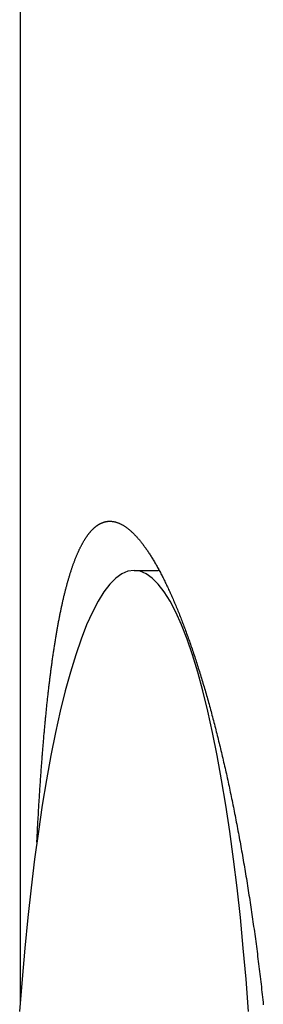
# Model space of a CAD drawing. Extents: x 637 to 3230, y 885 to 2745.
# Tile 41 of 151: x 2025 to 2030, y 1664 to 1684. Entities that reach past the tile are written whole.
import ezdxf

# ---------------------------------------------------------------- set-up
doc = ezdxf.new("R2010")
doc.units = 0
doc.layers.add('KF_GRAVIS_15_LEFT', color=7, linetype='CONTINUOUS')

# ---------------------------------------------------------------- blocks, each defined once
blk = doc.blocks.new('*U13')
at = {"layer": 'KF_GRAVIS_15_LEFT'}
for p, q in [((-191.5946, -563.3511), (-191.5946, -574.6769)), ((-191.5946, -574.6769), (-191.5946, -589.3038)), ((-189.2791, -580.5), (-188.7867, -580.5))]:
    blk.add_line(p, q, dxfattribs=at)
for points in [[(-191.255, -586.015, 0), (-191.253, -585.984, 0), (-191.252, -585.954, 0), (-191.25, -585.923, 0), (-191.248, -585.893, 0), (-191.247, -585.862, 0), (-191.245, -585.832, 0), (-191.244, -585.801, 0), (-191.242, -585.771, 0), (-191.24, -585.741, 0), (-191.239, -585.711, 0), (-191.237, -585.68, 0), (-191.236, -585.65, 0), (-191.234, -585.62, 0), (-191.232, -585.591, 0), (-191.231, -585.561, 0), (-191.229, -585.531, 0), (-191.227, -585.501, 0), (-191.225, -585.472, 0), (-191.224, -585.442, 0), (-191.222, -585.413, 0), (-191.22, -585.383, 0), (-191.219, -585.354, 0), (-191.217, -585.325, 0), (-191.215, -585.295, 0), (-191.213, -585.266, 0), (-191.212, -585.237, 0), (-191.21, -585.208, 0), (-191.208, -585.179, 0), (-191.206, -585.15, 0), (-191.204, -585.122, 0), (-191.203, -585.093, 0), (-191.201, -585.064, 0), (-191.199, -585.036, 0), (-191.197, -585.007, 0), (-191.195, -584.979, 0), (-191.193, -584.95, 0), (-191.192, -584.922, 0), (-191.19, -584.894, 0), (-191.188, -584.866, 0), (-191.186, -584.838, 0), (-191.184, -584.81, 0), (-191.182, -584.782, 0), (-191.18, -584.754, 0), (-191.178, -584.726, 0), (-191.176, -584.699, 0), (-191.174, -584.671, 0), (-191.172, -584.643, 0), (-191.17, -584.616, 0), (-191.168, -584.589, 0), (-191.167, -584.561, 0), (-191.165, -584.534, 0), (-191.163, -584.507, 0), (-191.161, -584.48, 0), (-191.159, -584.453, 0), (-191.157, -584.426, 0), (-191.155, -584.399, 0), (-191.152, -584.373, 0), (-191.15, -584.346, 0), (-191.148, -584.319, 0), (-191.146, -584.293, 0), (-191.144, -584.266, 0), (-191.142, -584.24, 0), (-191.14, -584.214, 0), (-191.138, -584.188, 0), (-191.136, -584.161, 0), (-191.134, -584.135, 0), (-191.132, -584.109, 0), (-191.129, -584.083, 0), (-191.127, -584.057, 0), (-191.125, -584.031, 0), (-191.123, -584.005, 0), (-191.121, -583.979, 0), (-191.119, -583.953, 0), (-191.116, -583.927, 0), (-191.114, -583.901, 0), (-191.112, -583.876, 0), (-191.11, -583.85, 0), (-191.107, -583.824, 0), (-191.105, -583.798, 0), (-191.103, -583.773, 0), (-191.1, -583.747, 0), (-191.098, -583.722, 0), (-191.096, -583.696, 0), (-191.093, -583.671, 0), (-191.091, -583.645, 0), (-191.089, -583.62, 0), (-191.086, -583.595, 0), (-191.084, -583.569, 0), (-191.081, -583.544, 0), (-191.079, -583.519, 0), (-191.077, -583.494, 0), (-191.074, -583.469, 0), (-191.072, -583.444, 0), (-191.069, -583.419, 0), (-191.067, -583.394, 0), (-191.064, -583.369, 0), (-191.062, -583.344, 0), (-191.059, -583.319, 0), (-191.057, -583.295, 0), (-191.054, -583.27, 0), (-191.052, -583.245, 0), (-191.049, -583.221, 0), (-191.046, -583.196, 0), (-191.044, -583.172, 0), (-191.041, -583.147, 0), (-191.038, -583.123, 0), (-191.036, -583.098, 0), (-191.033, -583.074, 0), (-191.03, -583.05, 0), (-191.028, -583.026, 0), (-191.025, -583.002, 0), (-191.022, -582.978, 0), (-191.02, -582.954, 0), (-191.017, -582.93, 0), (-191.014, -582.906, 0), (-191.011, -582.882, 0), (-191.009, -582.858, 0), (-191.006, -582.835, 0), (-191.003, -582.811, 0), (-191, -582.787, 0), (-190.997, -582.764, 0), (-190.994, -582.74, 0), (-190.992, -582.717, 0), (-190.989, -582.694, 0), (-190.986, -582.67, 0), (-190.983, -582.647, 0), (-190.98, -582.624, 0), (-190.977, -582.601, 0), (-190.974, -582.578, 0), (-190.971, -582.555, 0), (-190.968, -582.532, 0), (-190.965, -582.509, 0), (-190.962, -582.486, 0), (-190.959, -582.464, 0), (-190.956, -582.441, 0), (-190.953, -582.419, 0), (-190.95, -582.396, 0), (-190.947, -582.374, 0), (-190.944, -582.351, 0), (-190.941, -582.329, 0), (-190.938, -582.307, 0), (-190.935, -582.285, 0), (-190.931, -582.262, 0), (-190.928, -582.24, 0), (-190.925, -582.218, 0), (-190.922, -582.197, 0), (-190.919, -582.175, 0), (-190.915, -582.153, 0), (-190.912, -582.131, 0), (-190.909, -582.11, 0), (-190.906, -582.088, 0), (-190.902, -582.067, 0), (-190.899, -582.045, 0), (-190.896, -582.024, 0), (-190.892, -582.003, 0), (-190.889, -581.982, 0), (-190.886, -581.961, 0), (-190.882, -581.94, 0), (-190.879, -581.919, 0), (-190.876, -581.898, 0), (-190.872, -581.877, 0), (-190.869, -581.856, 0), (-190.865, -581.836, 0), (-190.862, -581.815, 0), (-190.858, -581.795, 0), (-190.855, -581.774, 0), (-190.851, -581.754, 0), (-190.848, -581.734, 0), (-190.844, -581.714, 0), (-190.841, -581.694, 0), (-190.837, -581.674, 0), (-190.834, -581.654, 0), (-190.83, -581.634, 0), (-190.827, -581.614, 0), (-190.823, -581.594, 0), (-190.819, -581.575, 0), (-190.816, -581.555, 0), (-190.812, -581.536, 0), (-190.808, -581.516, 0), (-190.805, -581.497, 0), (-190.801, -581.478, 0), (-190.797, -581.459, 0), (-190.794, -581.439, 0), (-190.79, -581.421, 0), (-190.786, -581.402, 0), (-190.782, -581.383, 0), (-190.778, -581.364, 0), (-190.775, -581.345, 0), (-190.771, -581.327, 0), (-190.767, -581.308, 0), (-190.763, -581.29, 0), (-190.759, -581.272, 0), (-190.755, -581.253, 0), (-190.751, -581.235, 0), (-190.748, -581.217, 0), (-190.744, -581.199, 0), (-190.74, -581.181, 0), (-190.736, -581.164, 0), (-190.732, -581.146, 0), (-190.728, -581.128, 0), (-190.724, -581.111, 0), (-190.72, -581.093, 0), (-190.716, -581.076, 0), (-190.712, -581.058, 0), (-190.708, -581.041, 0), (-190.704, -581.024, 0), (-190.7, -581.007, 0), (-190.695, -580.99, 0), (-190.691, -580.973, 0), (-190.687, -580.957, 0), (-190.683, -580.94, 0), (-190.679, -580.923, 0), (-190.675, -580.907, 0), (-190.67, -580.89, 0), (-190.666, -580.874, 0), (-190.662, -580.858, 0), (-190.658, -580.842, 0), (-190.654, -580.826, 0), (-190.649, -580.81, 0), (-190.645, -580.794, 0), (-190.641, -580.778, 0), (-190.636, -580.762, 0), (-190.632, -580.747, 0), (-190.628, -580.731, 0), (-190.623, -580.716, 0), (-190.619, -580.701, 0), (-190.615, -580.685, 0), (-190.61, -580.67, 0), (-190.606, -580.655, 0), (-190.601, -580.64, 0), (-190.597, -580.626, 0), (-190.593, -580.611, 0), (-190.588, -580.596, 0), (-190.584, -580.582, 0), (-190.579, -580.567, 0), (-190.575, -580.553, 0), (-190.57, -580.538, 0), (-190.565, -580.524, 0), (-190.561, -580.51, 0), (-190.556, -580.496, 0), (-190.552, -580.482, 0), (-190.547, -580.468, 0), (-190.542, -580.455, 0), (-190.538, -580.441, 0), (-190.533, -580.428, 0), (-190.529, -580.414, 0), (-190.524, -580.401, 0), (-190.519, -580.388, 0), (-190.514, -580.374, 0), (-190.51, -580.361, 0), (-190.505, -580.348, 0), (-190.5, -580.335, 0), (-190.495, -580.323, 0), (-190.491, -580.31, 0), (-190.486, -580.297, 0), (-190.481, -580.285, 0), (-190.476, -580.273, 0), (-190.471, -580.26, 0), (-190.467, -580.248, 0), (-190.462, -580.236, 0), (-190.457, -580.224, 0), (-190.452, -580.212, 0), (-190.447, -580.2, 0), (-190.442, -580.189, 0), (-190.437, -580.177, 0), (-190.432, -580.165, 0), (-190.427, -580.154, 0), (-190.422, -580.143, 0), (-190.417, -580.131, 0), (-190.412, -580.12, 0), (-190.407, -580.109, 0), (-190.402, -580.098, 0), (-190.397, -580.088, 0), (-190.392, -580.077, 0), (-190.387, -580.066, 0), (-190.382, -580.056, 0), (-190.377, -580.045, 0), (-190.372, -580.035, 0), (-190.367, -580.025, 0), (-190.362, -580.014, 0), (-190.356, -580.004, 0), (-190.351, -579.994, 0), (-190.346, -579.984, 0), (-190.341, -579.975, 0), (-190.336, -579.965, 0), (-190.33, -579.956, 0), (-190.325, -579.946, 0), (-190.32, -579.937, 0), (-190.315, -579.927, 0), (-190.309, -579.918, 0), (-190.304, -579.909, 0), (-190.299, -579.9, 0), (-190.294, -579.891, 0), (-190.288, -579.883, 0), (-190.283, -579.874, 0), (-190.278, -579.865, 0), (-190.272, -579.857, 0), (-190.267, -579.849, 0), (-190.261, -579.84, 0), (-190.256, -579.832, 0), (-190.251, -579.824, 0), (-190.245, -579.816, 0), (-190.24, -579.808, 0), (-190.234, -579.801, 0), (-190.229, -579.793, 0), (-190.223, -579.785, 0), (-190.218, -579.778, 0), (-190.212, -579.771, 0), (-190.207, -579.763, 0), (-190.201, -579.756, 0), (-190.196, -579.749, 0), (-190.19, -579.742, 0), (-190.185, -579.735, 0), (-190.179, -579.729, 0), (-190.174, -579.722, 0), (-190.168, -579.715, 0), (-190.162, -579.709, 0), (-190.157, -579.703, 0), (-190.151, -579.696, 0), (-190.146, -579.69, 0), (-190.14, -579.684, 0), (-190.134, -579.678, 0), (-190.129, -579.672, 0), (-190.123, -579.667, 0), (-190.117, -579.661, 0), (-190.112, -579.655, 0), (-190.106, -579.65, 0), (-190.1, -579.645, 0), (-190.094, -579.639, 0), (-190.089, -579.634, 0), (-190.083, -579.629, 0), (-190.077, -579.624, 0), (-190.071, -579.619, 0), (-190.066, -579.614, 0), (-190.06, -579.61, 0), (-190.054, -579.605, 0), (-190.048, -579.601, 0), (-190.042, -579.596, 0), (-190.037, -579.592, 0), (-190.031, -579.588, 0), (-190.025, -579.584, 0), (-190.019, -579.58, 0), (-190.013, -579.576, 0), (-190.007, -579.572, 0), (-190.001, -579.569, 0), (-189.995, -579.565, 0), (-189.99, -579.562, 0), (-189.984, -579.558, 0), (-189.978, -579.555, 0), (-189.972, -579.552, 0), (-189.966, -579.549, 0), (-189.96, -579.546, 0), (-189.954, -579.543, 0), (-189.948, -579.54, 0), (-189.942, -579.537, 0), (-189.936, -579.535, 0), (-189.93, -579.532, 0), (-189.924, -579.53, 0), (-189.918, -579.527, 0), (-189.912, -579.525, 0), (-189.906, -579.523, 0), (-189.9, -579.521, 0), (-189.894, -579.519, 0), (-189.888, -579.517, 0), (-189.882, -579.515, 0), (-189.876, -579.514, 0), (-189.87, -579.512, 0), (-189.864, -579.511, 0), (-189.857, -579.509, 0), (-189.851, -579.508, 0), (-189.845, -579.507, 0), (-189.839, -579.506, 0), (-189.833, -579.505, 0), (-189.827, -579.504, 0), (-189.821, -579.503, 0), (-189.815, -579.502, 0), (-189.808, -579.502, 0), (-189.802, -579.501, 0), (-189.796, -579.501, 0), (-189.79, -579.5, 0), (-189.784, -579.5, 0), (-189.778, -579.5, 0), (-189.772, -579.5, 0)], [(-189.772, -579.5, 0), (-189.762, -579.5, 0), (-189.753, -579.5, 0), (-189.744, -579.501, 0), (-189.735, -579.502, 0), (-189.725, -579.503, 0), (-189.716, -579.504, 0), (-189.707, -579.505, 0), (-189.697, -579.507, 0), (-189.688, -579.508, 0), (-189.678, -579.51, 0), (-189.669, -579.512, 0), (-189.659, -579.515, 0), (-189.65, -579.517, 0), (-189.64, -579.52, 0), (-189.631, -579.523, 0), (-189.621, -579.526, 0), (-189.612, -579.53, 0), (-189.602, -579.534, 0), (-189.592, -579.537, 0), (-189.582, -579.541, 0), (-189.573, -579.546, 0), (-189.563, -579.55, 0), (-189.553, -579.555, 0), (-189.543, -579.56, 0), (-189.533, -579.565, 0), (-189.523, -579.57, 0), (-189.513, -579.576, 0), (-189.503, -579.581, 0), (-189.493, -579.587, 0), (-189.483, -579.594, 0), (-189.473, -579.6, 0), (-189.463, -579.607, 0), (-189.453, -579.613, 0), (-189.443, -579.621, 0), (-189.433, -579.628, 0), (-189.423, -579.635, 0), (-189.413, -579.643, 0), (-189.402, -579.651, 0), (-189.392, -579.659, 0), (-189.382, -579.667, 0), (-189.372, -579.676, 0), (-189.361, -579.685, 0), (-189.351, -579.694, 0), (-189.34, -579.703, 0), (-189.33, -579.712, 0), (-189.32, -579.722, 0), (-189.309, -579.732, 0), (-189.299, -579.742, 0), (-189.288, -579.752, 0), (-189.278, -579.763, 0), (-189.267, -579.773, 0), (-189.257, -579.784, 0), (-189.246, -579.796, 0), (-189.236, -579.807, 0), (-189.225, -579.819, 0), (-189.214, -579.83, 0), (-189.204, -579.842, 0), (-189.193, -579.855, 0), (-189.182, -579.867, 0), (-189.172, -579.88, 0), (-189.161, -579.893, 0), (-189.15, -579.906, 0), (-189.14, -579.919, 0), (-189.129, -579.933, 0), (-189.118, -579.947, 0), (-189.107, -579.961, 0), (-189.096, -579.975, 0), (-189.086, -579.99, 0), (-189.075, -580.004, 0), (-189.064, -580.019, 0), (-189.053, -580.034, 0), (-189.042, -580.05, 0), (-189.031, -580.065, 0), (-189.02, -580.081, 0), (-189.009, -580.097, 0), (-188.998, -580.113, 0), (-188.988, -580.13, 0), (-188.977, -580.146, 0), (-188.966, -580.163, 0), (-188.955, -580.18, 0), (-188.944, -580.197, 0), (-188.933, -580.215, 0), (-188.922, -580.232, 0), (-188.911, -580.25, 0), (-188.899, -580.268, 0), (-188.888, -580.287, 0), (-188.877, -580.305, 0), (-188.866, -580.324, 0), (-188.855, -580.343, 0), (-188.844, -580.362, 0), (-188.833, -580.381, 0), (-188.822, -580.401, 0), (-188.811, -580.421, 0), (-188.8, -580.44, 0), (-188.789, -580.461, 0), (-188.777, -580.481, 0), (-188.766, -580.502, 0), (-188.755, -580.522, 0), (-188.744, -580.543, 0), (-188.733, -580.565, 0), (-188.722, -580.586, 0), (-188.711, -580.608, 0), (-188.699, -580.629, 0), (-188.688, -580.651, 0), (-188.677, -580.674, 0), (-188.666, -580.696, 0), (-188.655, -580.719, 0), (-188.644, -580.741, 0), (-188.632, -580.764, 0), (-188.621, -580.788, 0), (-188.61, -580.811, 0), (-188.599, -580.835, 0), (-188.588, -580.859, 0), (-188.577, -580.883, 0), (-188.565, -580.907, 0), (-188.554, -580.931, 0), (-188.543, -580.956, 0), (-188.532, -580.981, 0), (-188.521, -581.006, 0), (-188.51, -581.031, 0), (-188.498, -581.056, 0), (-188.487, -581.082, 0), (-188.476, -581.108, 0), (-188.465, -581.134, 0), (-188.454, -581.16, 0), (-188.443, -581.186, 0), (-188.431, -581.212, 0), (-188.42, -581.239, 0), (-188.409, -581.266, 0), (-188.398, -581.293, 0), (-188.387, -581.32, 0), (-188.376, -581.348, 0), (-188.365, -581.375, 0), (-188.354, -581.403, 0), (-188.342, -581.431, 0), (-188.331, -581.459, 0), (-188.32, -581.488, 0), (-188.309, -581.516, 0), (-188.298, -581.545, 0), (-188.287, -581.574, 0), (-188.276, -581.603, 0), (-188.265, -581.632, 0), (-188.254, -581.661, 0), (-188.243, -581.691, 0), (-188.232, -581.721, 0), (-188.221, -581.751, 0), (-188.21, -581.781, 0), (-188.199, -581.811, 0), (-188.188, -581.841, 0), (-188.177, -581.872, 0), (-188.166, -581.902, 0), (-188.155, -581.933, 0), (-188.145, -581.964, 0), (-188.134, -581.996, 0), (-188.123, -582.027, 0), (-188.112, -582.058, 0), (-188.101, -582.09, 0), (-188.09, -582.122, 0), (-188.08, -582.154, 0), (-188.069, -582.186, 0), (-188.058, -582.218, 0), (-188.047, -582.251, 0), (-188.037, -582.284, 0), (-188.026, -582.316, 0), (-188.015, -582.349, 0), (-188.004, -582.382, 0), (-187.994, -582.416, 0), (-187.983, -582.449, 0), (-187.973, -582.482, 0), (-187.962, -582.516, 0), (-187.951, -582.55, 0), (-187.941, -582.584, 0), (-187.93, -582.618, 0), (-187.92, -582.652, 0), (-187.909, -582.687, 0), (-187.899, -582.721, 0), (-187.889, -582.756, 0), (-187.878, -582.79, 0), (-187.868, -582.825, 0), (-187.857, -582.86, 0), (-187.847, -582.895, 0), (-187.837, -582.931, 0), (-187.827, -582.966, 0), (-187.816, -583.002, 0), (-187.806, -583.037, 0), (-187.796, -583.073, 0), (-187.786, -583.109, 0), (-187.776, -583.145, 0), (-187.765, -583.181, 0), (-187.755, -583.217, 0), (-187.745, -583.254, 0), (-187.735, -583.29, 0), (-187.725, -583.327, 0), (-187.715, -583.363, 0), (-187.705, -583.4, 0), (-187.695, -583.437, 0), (-187.685, -583.474, 0), (-187.676, -583.511, 0), (-187.666, -583.549, 0), (-187.656, -583.586, 0), (-187.646, -583.623, 0), (-187.636, -583.661, 0), (-187.627, -583.698, 0), (-187.617, -583.736, 0), (-187.607, -583.774, 0), (-187.598, -583.812, 0), (-187.588, -583.85, 0), (-187.579, -583.888, 0), (-187.569, -583.926, 0), (-187.56, -583.964, 0), (-187.55, -584.003, 0), (-187.541, -584.041, 0), (-187.532, -584.08, 0), (-187.522, -584.118, 0), (-187.513, -584.157, 0), (-187.504, -584.196, 0), (-187.494, -584.234, 0), (-187.485, -584.273, 0), (-187.476, -584.312, 0), (-187.467, -584.352, 0), (-187.458, -584.391, 0), (-187.449, -584.431, 0), (-187.44, -584.471, 0), (-187.43, -584.511, 0), (-187.421, -584.551, 0), (-187.412, -584.591, 0), (-187.403, -584.631, 0), (-187.394, -584.672, 0), (-187.385, -584.713, 0), (-187.376, -584.754, 0), (-187.367, -584.795, 0), (-187.358, -584.836, 0), (-187.349, -584.878, 0), (-187.34, -584.92, 0), (-187.332, -584.961, 0), (-187.323, -585.003, 0), (-187.314, -585.046, 0), (-187.305, -585.088, 0), (-187.296, -585.13, 0), (-187.287, -585.173, 0), (-187.279, -585.216, 0), (-187.27, -585.259, 0), (-187.261, -585.302, 0), (-187.252, -585.345, 0), (-187.244, -585.388, 0), (-187.235, -585.432, 0), (-187.226, -585.475, 0), (-187.218, -585.519, 0), (-187.209, -585.563, 0), (-187.201, -585.607, 0), (-187.192, -585.652, 0), (-187.184, -585.696, 0), (-187.175, -585.741, 0), (-187.167, -585.785, 0), (-187.158, -585.83, 0), (-187.15, -585.875, 0), (-187.142, -585.92, 0), (-187.133, -585.966, 0), (-187.125, -586.011, 0), (-187.117, -586.057, 0), (-187.109, -586.102, 0), (-187.1, -586.148, 0), (-187.092, -586.194, 0), (-187.084, -586.24, 0), (-187.076, -586.287, 0), (-187.068, -586.333, 0), (-187.06, -586.379, 0), (-187.052, -586.426, 0), (-187.044, -586.473, 0), (-187.036, -586.52, 0), (-187.028, -586.567, 0), (-187.02, -586.614, 0), (-187.012, -586.661, 0), (-187.004, -586.708, 0), (-186.996, -586.756, 0), (-186.989, -586.804, 0), (-186.981, -586.851, 0), (-186.973, -586.899, 0), (-186.965, -586.947, 0), (-186.958, -586.995, 0), (-186.95, -587.044, 0), (-186.943, -587.092, 0), (-186.935, -587.14, 0), (-186.928, -587.189, 0), (-186.92, -587.238, 0), (-186.913, -587.286, 0), (-186.906, -587.335, 0), (-186.898, -587.384, 0), (-186.891, -587.434, 0), (-186.884, -587.483, 0), (-186.876, -587.532, 0), (-186.869, -587.582, 0), (-186.862, -587.631, 0), (-186.855, -587.681, 0), (-186.848, -587.731, 0), (-186.841, -587.781, 0), (-186.834, -587.83, 0), (-186.827, -587.881, 0), (-186.82, -587.931, 0), (-186.813, -587.981, 0), (-186.807, -588.031, 0), (-186.8, -588.082, 0), (-186.793, -588.132, 0), (-186.786, -588.183, 0), (-186.78, -588.234, 0), (-186.773, -588.285, 0), (-186.767, -588.336, 0), (-186.76, -588.387, 0), (-186.754, -588.438, 0), (-186.747, -588.489, 0), (-186.741, -588.54, 0), (-186.735, -588.592, 0), (-186.729, -588.643, 0), (-186.722, -588.695, 0), (-186.716, -588.746, 0), (-186.71, -588.798, 0), (-186.704, -588.85, 0), (-186.698, -588.902, 0), (-186.692, -588.954, 0), (-186.686, -589.006, 0), (-186.68, -589.058, 0), (-186.674, -589.11, 0), (-186.669, -589.163, 0), (-186.663, -589.215, 0), (-186.657, -589.267, 0), (-186.652, -589.32, 0)], [(-189.279, -580.5, 0), (-189.403, -580.517, 0), (-189.526, -580.57, 0), (-189.649, -580.657, 0), (-189.77, -580.779, 0), (-189.891, -580.935, 0), (-190.01, -581.124, 0), (-190.127, -581.348, 0), (-190.243, -581.604, 0), (-190.356, -581.892, 0), (-190.466, -582.212, 0), (-190.574, -582.563, 0), (-190.678, -582.944, 0), (-190.779, -583.353, 0), (-190.876, -583.791, 0), (-190.97, -584.256, 0), (-191.06, -584.747, 0), (-191.145, -585.262, 0), (-191.225, -585.801, 0), (-191.301, -586.362, 0), (-191.373, -586.944, 0), (-191.439, -587.546, 0), (-191.5, -588.165, 0), (-191.555, -588.8, 0), (-191.605, -589.451, 0)], [(-186.953, -589.451, 0), (-187.003, -588.8, 0), (-187.059, -588.165, 0), (-187.119, -587.546, 0), (-187.186, -586.944, 0), (-187.257, -586.362, 0), (-187.333, -585.801, 0), (-187.413, -585.262, 0), (-187.499, -584.747, 0), (-187.588, -584.256, 0), (-187.682, -583.791, 0), (-187.779, -583.353, 0), (-187.88, -582.944, 0), (-187.985, -582.563, 0), (-188.092, -582.212, 0), (-188.203, -581.892, 0), (-188.316, -581.604, 0), (-188.431, -581.348, 0), (-188.548, -581.124, 0), (-188.667, -580.935, 0), (-188.788, -580.779, 0), (-188.91, -580.657, 0), (-189.032, -580.57, 0), (-189.156, -580.517, 0), (-189.279, -580.5, 0)], [(-188.767, -580.5, 0), (-188.767, -580.5, 0), (-188.767, -580.5, 0), (-188.767, -580.5, 0), (-188.768, -580.5, 0), (-188.768, -580.5, 0), (-188.768, -580.5, 0), (-188.768, -580.5, 0), (-188.768, -580.5, 0), (-188.768, -580.5, 0), (-188.768, -580.5, 0), (-188.769, -580.5, 0), (-188.769, -580.5, 0), (-188.769, -580.5, 0), (-188.769, -580.5, 0), (-188.769, -580.5, 0), (-188.769, -580.5, 0), (-188.77, -580.5, 0), (-188.77, -580.5, 0), (-188.77, -580.5, 0), (-188.77, -580.5, 0), (-188.77, -580.5, 0), (-188.77, -580.5, 0), (-188.77, -580.5, 0), (-188.771, -580.5, 0), (-188.771, -580.5, 0), (-188.771, -580.5, 0), (-188.771, -580.5, 0), (-188.771, -580.5, 0), (-188.771, -580.5, 0), (-188.772, -580.5, 0), (-188.772, -580.5, 0), (-188.772, -580.5, 0), (-188.772, -580.5, 0), (-188.772, -580.5, 0), (-188.772, -580.5, 0), (-188.772, -580.5, 0), (-188.773, -580.5, 0), (-188.773, -580.5, 0), (-188.773, -580.5, 0), (-188.773, -580.5, 0), (-188.773, -580.5, 0), (-188.773, -580.5, 0), (-188.774, -580.5, 0), (-188.774, -580.5, 0), (-188.774, -580.5, 0), (-188.774, -580.5, 0), (-188.774, -580.5, 0), (-188.774, -580.5, 0), (-188.774, -580.5, 0), (-188.775, -580.5, 0), (-188.775, -580.5, 0), (-188.775, -580.5, 0), (-188.775, -580.5, 0), (-188.775, -580.5, 0), (-188.775, -580.5, 0), (-188.776, -580.5, 0), (-188.776, -580.5, 0), (-188.776, -580.5, 0), (-188.776, -580.5, 0), (-188.776, -580.5, 0), (-188.776, -580.5, 0), (-188.777, -580.5, 0), (-188.777, -580.5, 0), (-188.777, -580.5, 0), (-188.777, -580.5, 0), (-188.777, -580.5, 0), (-188.777, -580.5, 0), (-188.777, -580.5, 0), (-188.778, -580.5, 0), (-188.778, -580.5, 0), (-188.778, -580.5, 0), (-188.778, -580.5, 0), (-188.778, -580.5, 0), (-188.778, -580.5, 0), (-188.779, -580.5, 0), (-188.779, -580.5, 0), (-188.779, -580.5, 0), (-188.779, -580.5, 0), (-188.779, -580.5, 0), (-188.779, -580.5, 0), (-188.779, -580.5, 0), (-188.78, -580.5, 0), (-188.78, -580.5, 0), (-188.78, -580.5, 0), (-188.78, -580.5, 0), (-188.78, -580.5, 0), (-188.78, -580.5, 0), (-188.781, -580.5, 0), (-188.781, -580.5, 0), (-188.781, -580.5, 0), (-188.781, -580.5, 0), (-188.781, -580.5, 0), (-188.781, -580.5, 0), (-188.781, -580.5, 0), (-188.782, -580.5, 0), (-188.782, -580.5, 0), (-188.782, -580.5, 0), (-188.782, -580.5, 0), (-188.782, -580.5, 0), (-188.782, -580.5, 0), (-188.783, -580.5, 0), (-188.783, -580.5, 0), (-188.783, -580.5, 0), (-188.783, -580.5, 0), (-188.783, -580.5, 0), (-188.783, -580.5, 0), (-188.783, -580.5, 0), (-188.784, -580.5, 0), (-188.784, -580.5, 0), (-188.784, -580.5, 0), (-188.784, -580.5, 0), (-188.784, -580.5, 0), (-188.784, -580.5, 0), (-188.785, -580.5, 0), (-188.785, -580.5, 0), (-188.785, -580.5, 0), (-188.785, -580.5, 0), (-188.785, -580.5, 0), (-188.785, -580.5, 0), (-188.785, -580.5, 0), (-188.786, -580.5, 0), (-188.786, -580.5, 0), (-188.786, -580.5, 0), (-188.786, -580.5, 0), (-188.786, -580.5, 0), (-188.786, -580.5, 0), (-188.787, -580.5, 0), (-188.787, -580.5, 0)]]:
    blk.add_polyline3d(points, dxfattribs=at)

msp = doc.modelspace()

# ---------------------------------------------------------------- block references
at = {"layer": 'KF_GRAVIS_15_LEFT'}
msp.add_blockref('*U13', (2216.566, 2253.101), dxfattribs=at)

doc.saveas('drawing.dxf')
